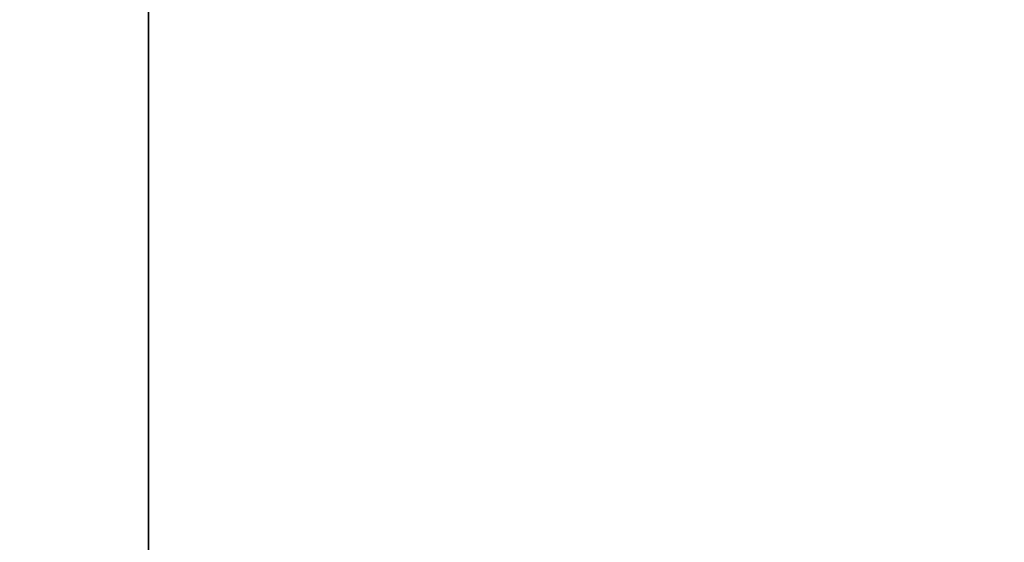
# Model space of a CAD drawing. Extents: x 0 to 80, y 0 to 80.
# Tile 181 of 256: x 8.3747 to 8.3991, y 35.3965 to 35.4094. Entities that reach past the tile are written whole.
import ezdxf

# ---------------------------------------------------------------- set-up
doc = ezdxf.new("R2010")
doc.units = 0
doc.header["$LTSCALE"] = 25.4
doc.layers.get('0').update_dxf_attribs({"color": 13, "linetype": 'CONTINUOUS'})

# ---------------------------------------------------------------- blocks, each defined once
blk = doc.blocks.new('ORBIT-I-KINKIET-20-7806-78')
at = {"color": 7}
blk.add_line((24.774519, 35.76836, 304.122559), (24.774519, 35.64608, 304.122559), dxfattribs=at)
mesh = blk.add_polyface(dxfattribs=at)
corners = [(25.044687, 35.76836, 343.570343), (24.319977, 35.64608, 343.135315), (25.044687, 35.64608, 343.570343)]
mesh.append_faces([[corners[k] for k in face] for face in [(0, 1, 2)]], dxfattribs={"color": 7})
mesh = blk.add_polyface(dxfattribs=at)
corners = [(25.044687, 35.76836, 343.570343), (24.319977, 35.76836, 343.135315), (24.319977, 35.64608, 343.135315)]
mesh.append_faces([[corners[k] for k in face] for face in [(0, 1, 2)]], dxfattribs={"color": 7})
mesh = blk.add_polyface(dxfattribs=at)
corners = [(25.482746, 35.64608, 303.722137), (24.774519, 35.76836, 304.122559), (25.482746, 35.76836, 303.722137)]
mesh.append_faces([[corners[k] for k in face] for face in [(0, 1, 2)]], dxfattribs={"color": 7})
mesh = blk.add_polyface(dxfattribs=at)
corners = [(25.482746, 35.64608, 303.722137), (24.774519, 35.64608, 304.122559), (24.774519, 35.76836, 304.122559)]
mesh.append_faces([[corners[k] for k in face] for face in [(0, 1, 2)]], dxfattribs={"color": 7})

msp = doc.modelspace()

# ---------------------------------------------------------------- block references
at = {"color": 0}
msp.add_blockref('ORBIT-I-KINKIET-20-7806-78', (-16.396614, -0.346078, -57.5), dxfattribs=at)

doc.saveas('drawing.dxf')
